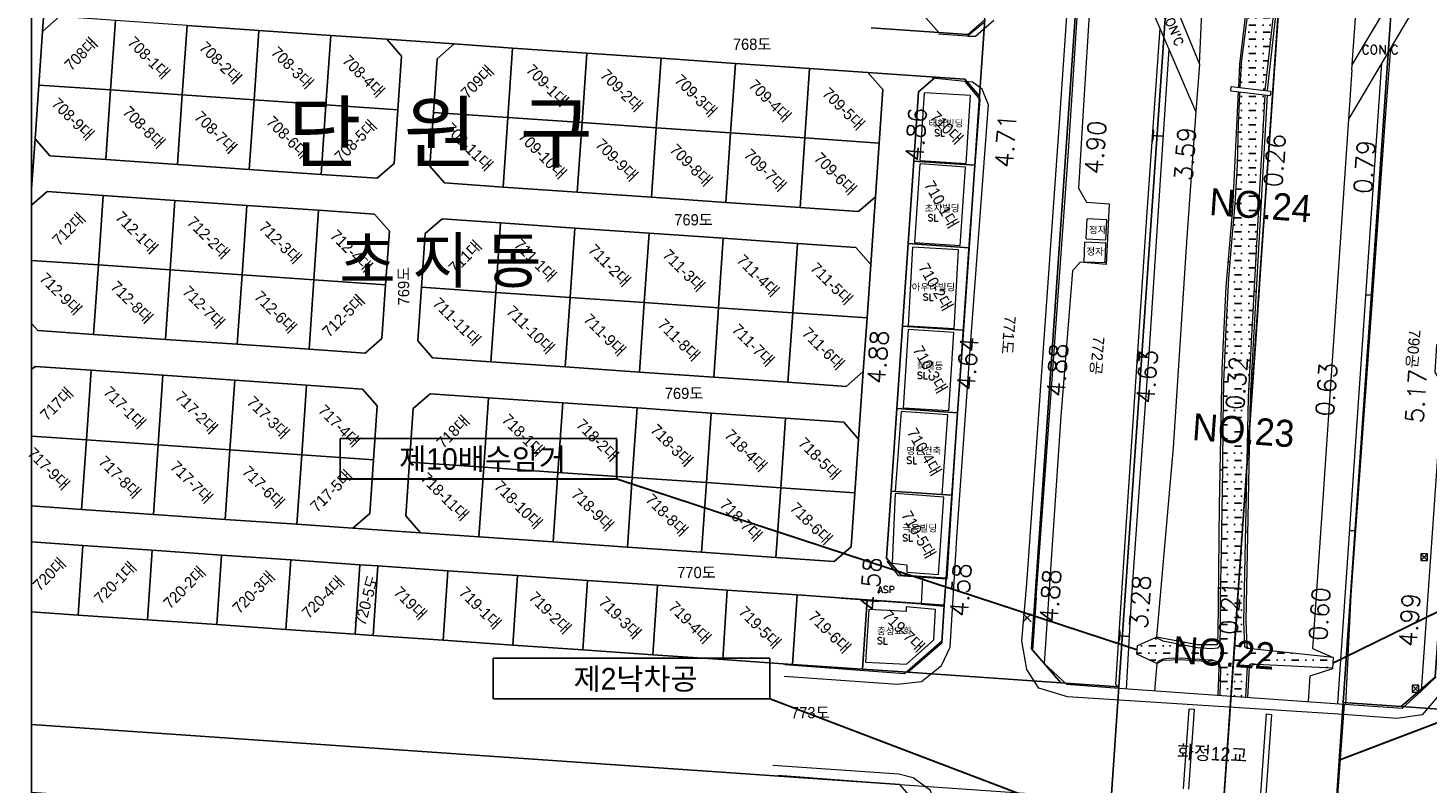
# Model space of a CAD drawing. Header units: metres. Extents: x 183400 to 184400, y 422200 to 427800.
# Tile 47 of 221: x 183799 to 184110, y 423451 to 423619. Entities that reach past the tile are written whole.
import ezdxf
from ezdxf.enums import TextEntityAlignment as Align

# ---------------------------------------------------------------- set-up
doc = ezdxf.new("R2010")
doc.units = ezdxf.units.M
doc.linetypes.add('DASHED2', pattern=[9.525, 6.35, -3.175])
for name, color, linetype in [('BB', 7, 'Continuous'), ('NR', 7, 'Continuous'), ('num', 7, 'Continuous'), ('교량명', 7, 'Continuous'), ('구조물명칭_작업', 5, 'Continuous'), ('도면리-t', 252, 'Continuous'), ('동별경계', 3, 'DASHED2'), ('일람표', 7, 'Continuous'), ('하천', 140, 'Continuous'), ('횡단타점', 11, 'Continuous')]:
    doc.layers.add(name, color=color, linetype=linetype)
for name, color, linetype, lineweight in [('지번', 252, 'Continuous', 5), ('지적', 252, 'Continuous', 5), ('현황도', 7, 'Continuous', 5), ('현황선', 7, 'Continuous', 5)]:
    doc.layers.add(name, color=color, linetype=linetype, lineweight=lineweight)
doc.layers.get('BB').off()
doc.styles.add('GHS', font='ROMANS', dxfattribs={"bigfont": 'GHS'})
doc.styles.add('gwang', font='romans.shx', dxfattribs={"bigfont": ' WHGTXT.SHX'})
doc.styles.get("Standard").update_dxf_attribs({"font": 'romans.shx', "bigfont": 'ghs.shx'})
doc.styles.add('UPM', font='Gulim.ttf')
doc.styles.add('돋움', font='Dotum.ttf')
doc.styles.add('평면도1(프)$0$굴림', font='Gulim.ttf')

# ---------------------------------------------------------------- blocks, each defined once
blk = doc.blocks.new('BB')
at = {"layer": '현황선'}
for points in [[(-0.75, 0.75), (-0.75, -0.75), (0.75, -0.75), (0.75, 0.75), (-0.75, 0.75), (0.75, -0.75)], [(-0.75, -0.75), (0.75, 0.75)]]:
    blk.add_lwpolyline(points, dxfattribs=at)
at = {"layer": '현황선', "style": 'GHS'}
blk.add_text('분 전 함', height=0.228, dxfattribs=at).set_placement((-0.62, -0.13))

msp = doc.modelspace()

# ---------------------------------------------------------------- hatches: boundary and pattern name
at = {"layer": '하천'}
h = msp.add_hatch(dxfattribs=at)
h.set_pattern_fill('MUDST', color=256, scale=0.25, style=0)
h.paths.add_polyline_path([(184088.13, 423731.64), (184088.72, 423732.12), (184088.72, 423732.13), (184089.06, 423737.87), (184088.48, 423738.69), (184088.79, 423744.18), (184082.95, 423744.58), (184082.81, 423738.63), (184082.27, 423738.16), (184081.85, 423732.62), (184082.03, 423730.95), (184080.92, 423723.66), (184080.71, 423723.37), (184078.64, 423723.14), (184069.73, 423724.01), (184067.22, 423724.7), (184066.98, 423725.03), (184063.47, 423724.11), (184063.47, 423722.36), (184066.72, 423720.98), (184066.72, 423721.43), (184067.19, 423721.82), (184069.86, 423722.32), (184079.75, 423721.69), (184080.67, 423720.62), (184080.6, 423718.83), (184080.24, 423708.78), (184079.94, 423706.66), (184078.9, 423696.97), (184077.74, 423686.75), (184076.83, 423678.56), (184075.86, 423669.52), (184074.7, 423659.56), (184073.61, 423649.45), (184072.17, 423636.76), (184070.5, 423622.78), (184069.05, 423611.19), (184068.75, 423605.74), (184074.3, 423605.08), (184077.84, 423637.2), (184083.49, 423687.59), (184087.05, 423719.61), (184087.68, 423720.13), (184090.33, 423720.51), (184092.17, 423720.47), (184097.91, 423720.25), (184098.66, 423720.17), (184100.38, 423719.48), (184101.01, 423718.92), (184101.17, 423718.34), (184103.62, 423718.21), (184106.08, 423719.77), (184106.11, 423721.67), (184103.83, 423723.65), (184101.51, 423723.8), (184101.47, 423723.29), (184100.6, 423722.6), (184097.34, 423721.87), (184090.31, 423722.07), (184088.83, 423722.22), (184087.45, 423722.88), (184087.18, 423724.13)])
h = msp.add_hatch(dxfattribs=at)
h.set_pattern_fill('MUDST', color=256, scale=0.25, style=0)
h.paths.add_polyline_path([(184073.31, 423587.09), (184074.27, 423604.07), (184068.69, 423604.74), (184068.67, 423604.1), (184068.33, 423597.59), (184068.09, 423588.5), (184067.63, 423579.86), (184066.9, 423571.31), (184066.21, 423563.4), (184065.62, 423551.97), (184065.11, 423540.19), (184064.94, 423531.19), (184064.89, 423520.88), (184064.55, 423502.64), (184064.34, 423492.15), (184064.33, 423484.83), (184064.18, 423481.55), (184063.81, 423481.11), (184062.25, 423480.94), (184059.22, 423481.12), (184051.54, 423482.64), (184050.48, 423483.13), (184050.12, 423483.48), (184045.91, 423481.62), (184045.77, 423479.66), (184050.19, 423477.58), (184050.54, 423478.11), (184051.52, 423478.58), (184052.85, 423478.73), (184055.58, 423478.79), (184060.57, 423478.42), (184062.69, 423478.23), (184064.06, 423477.83), (184064.44, 423476.48), (184064.28, 423470.51), (184069.95, 423470.11), (184070.34, 423476.92), (184071.12, 423477.54), (184071.57, 423477.56), (184072.38, 423477.42), (184089.27, 423476.66), (184089.36, 423478.93), (184071.21, 423480.89), (184070.25, 423480.9), (184069.74, 423481.27), (184069.57, 423486.97), (184070.54, 423536.82)])

# ---------------------------------------------------------------- linework, layer by layer
at = {"layer": 'NR'}
for p, q in [((184051.61, 423594.87), (184049.24, 423595.03)), ((184066.51, 423566.85), (184066.01, 423566.89)), ((184071.84, 423560.36), (184072.34, 423560.33)), ((184096.61, 423559.62), (184098.22, 423559.51)), ((184048.41, 423545.69), (184045.88, 423545.86)), ((184064.89, 423520.64), (184064.23, 423520.65)), ((184069.96, 423506.85), (184070.46, 423506.84)), ((184093.01, 423507.2), (184094.4, 423507.1)), ((184064.38, 423494.33), (184063.88, 423494.34)), ((184044.11, 423483.57), (184041.79, 423483.72)), ((184056.09, 423481.74), (184056.2, 423482.31)), ((184058.6, 423478.56), (184058.58, 423478.28)), ((184064.36, 423473.82), (184063.9, 423473.83))]:
    msp.add_line(p, q, dxfattribs=at)
for points in [[(184049.11, 423593.09), (184049.38, 423596.98), (184049.21, 423593.08), (184049.49, 423596.97)], [(184049.24, 423593.53), (184049.45, 423596.52), (184049.35, 423593.52), (184049.56, 423596.51)], [(184049.38, 423593.97), (184049.53, 423596.07), (184049.48, 423593.96), (184049.63, 423596.06)], [(184065.96, 423566.24), (184066.06, 423567.54), (184065.99, 423566.23), (184066.1, 423567.54)], [(184066, 423566.38), (184066.09, 423567.39), (184066.04, 423566.38), (184066.12, 423567.39)], [(184066.05, 423566.53), (184066.11, 423567.24), (184066.09, 423566.53), (184066.14, 423567.23)], [(184072.29, 423560.68), (184072.25, 423559.98), (184072.25, 423560.68), (184072.21, 423559.98)], [(184072.33, 423560.83), (184072.27, 423559.83), (184072.3, 423560.83), (184072.24, 423559.83)], [(184072.37, 423560.98), (184072.3, 423559.68), (184072.34, 423560.98), (184072.27, 423559.68)], [(184098.08, 423560.57), (184097.93, 423558.47), (184097.98, 423560.58), (184097.83, 423558.48)], [(184098.22, 423561.01), (184098, 423558.02), (184098.12, 423561.02), (184097.9, 423558.03)], [(184098.36, 423561.45), (184098.08, 423557.56), (184098.25, 423561.46), (184097.97, 423557.57)], [(184045.75, 423543.91), (184046.01, 423547.81), (184045.85, 423543.91), (184046.12, 423547.8)], [(184045.89, 423544.36), (184046.09, 423547.35), (184045.99, 423544.35), (184046.19, 423547.34)], [(184046.02, 423544.8), (184046.16, 423546.89), (184046.12, 423544.79), (184046.27, 423546.89)], [(184064.21, 423519.79), (184064.24, 423521.51), (184064.26, 423519.79), (184064.29, 423521.51)], [(184064.26, 423519.99), (184064.28, 423521.31), (184064.31, 423519.99), (184064.33, 423521.31)], [(184064.31, 423520.19), (184064.33, 423521.11), (184064.36, 423520.19), (184064.37, 423521.11)], [(184070.4, 423507.19), (184070.38, 423506.49), (184070.36, 423507.2), (184070.35, 423506.5)], [(184070.43, 423507.34), (184070.41, 423506.34), (184070.4, 423507.34), (184070.38, 423506.34)], [(184070.47, 423507.49), (184070.45, 423506.19), (184070.44, 423507.49), (184070.41, 423506.19)], [(184094.28, 423508.08), (184094.14, 423506.14), (184094.18, 423508.09), (184094.04, 423506.14)], [(184094.41, 423508.49), (184094.21, 423505.71), (184094.31, 423508.5), (184094.11, 423505.72)], [(184094.54, 423508.9), (184094.27, 423505.29), (184094.44, 423508.91), (184094.18, 423505.29)], [(184063.87, 423493.68), (184063.88, 423494.99), (184063.91, 423493.68), (184063.92, 423494.99)], [(184063.91, 423493.83), (184063.92, 423494.84), (184063.94, 423493.83), (184063.95, 423494.84)], [(184063.94, 423493.99), (184063.95, 423494.69), (184063.98, 423493.98), (184063.99, 423494.69)], [(184041.66, 423481.77), (184041.91, 423485.67), (184041.77, 423481.77), (184042.02, 423485.66)], [(184041.8, 423482.22), (184041.99, 423485.21), (184041.9, 423482.21), (184042.09, 423485.2)], [(184041.93, 423482.66), (184042.06, 423484.75), (184042.03, 423482.65), (184042.17, 423484.75)], [(184055.46, 423482.45), (184056.94, 423482.17), (184055.45, 423482.41), (184056.93, 423482.13)], [(184055.62, 423482.38), (184056.76, 423482.16), (184055.61, 423482.34), (184056.75, 423482.12)], [(184055.78, 423482.31), (184056.58, 423482.16), (184055.78, 423482.27), (184056.57, 423482.12)], [(184058.95, 423478.26), (184058.21, 423478.3), (184058.95, 423478.28), (184058.21, 423478.32)], [(184058.87, 423478.28), (184058.3, 423478.32), (184058.87, 423478.3), (184058.3, 423478.34)], [(184058.78, 423478.31), (184058.38, 423478.33), (184058.78, 423478.33), (184058.39, 423478.35)], [(184063.88, 423473.23), (184063.92, 423474.44), (184063.91, 423473.23), (184063.96, 423474.44)], [(184063.92, 423473.37), (184063.95, 423474.3), (184063.95, 423473.37), (184063.98, 423474.3)], [(184063.95, 423473.51), (184063.98, 423474.16), (184063.99, 423473.51), (184064.01, 423474.16)]]:
    msp.add_solid(points, dxfattribs=at)
at = {"layer": '구조물명칭_작업', "ltscale": 20, "const_width": 0.4}
for points in [[(184204.96, 423534.31), (184089.31, 423477.67)], [(183930.1, 423518.64), (184045.84, 423480.64)], [(184174.4, 423487.96), (184090.93, 423456.18)], [(183964.13, 423469.75), (184047.6, 423437.97)]]:
    msp.add_lwpolyline(points, dxfattribs=at)
at = {"layer": '구조물명칭_작업', "linetype": 'Continuous'}
for points in [[(183868.63, 423518.64, 0.4, 0.4, 0), (183930.1, 423518.64, 0.4, 0.4, 0), (183930.1, 423527.64, 0, 0, 0)], [(183902.66, 423469.75, 0.4, 0.4, 0), (183964.13, 423469.75, 0.4, 0.4, 0), (183964.13, 423478.75, 0, 0, 0)]]:
    msp.add_lwpolyline(points, format="xyseb", dxfattribs=at)
for points in [[(183930.1, 423527.64), (183868.63, 423527.64), (183868.63, 423518.64)], [(183964.13, 423478.75), (183902.66, 423478.75), (183902.66, 423469.75)]]:
    msp.add_lwpolyline(points, dxfattribs=at)
at = {"layer": '동별경계', "linetype": 'DASHED2'}
for points in [[(183919.36, 422200), (183983.23, 422264.19), (184005.06, 422579.57), (184028.42, 422916.95), (184030.49, 422946.88), (184094.22, 423868.64), (184119.18, 423867.3), (184147.53, 423866.35), (184149.98, 423866.13), (184153.63, 423870.43), (184160.01, 423878.68), (184155.65, 423879.54), (184149.75, 423909.83), (184148.52, 423920.17), (184139.19, 423955.37)], [(184139.19, 423955.37), (184148.52, 423920.17), (184149.75, 423909.83), (184155.65, 423879.54), (184160.01, 423878.68), (184153.63, 423870.43), (184149.98, 423866.13), (184147.53, 423866.35), (184119.18, 423867.3), (184094.22, 423868.64), (184030.49, 422946.88)]]:
    msp.add_lwpolyline(points, dxfattribs=at)
at = {"layer": '일람표'}
msp.add_lwpolyline([(183800, 423400), (184400, 423400), (184400, 423800), (183800, 423800)], close=True, dxfattribs=at)
at = {"layer": '지적', "linetype": 'Continuous'}
for points in [[(184069.25, 423869.98), (184062.76, 423776.11), (184060.7, 423746.19), (184041.75, 423472.37), (184040.02, 423447.43), (184005.55, 422948.61), (184030.49, 422946.88), (184050.45, 423235.64), (184049.84, 423233.67), (184050.05, 423236.68), (184050.52, 423236.52), (184094.22, 423868.64), (184069.25, 423869.98)], [(184094.22, 423868.64), (184030.49, 422946.88), (184055.43, 422945.15), (184089.9, 423443.97), (184091.63, 423468.92), (184110.57, 423742.74), (184112.64, 423772.67), (184119.18, 423867.3), (184094.22, 423868.64)], [(183800, 423583.19), (183800.77, 423594.32), (183801.6, 423606.26), (183802.42, 423618.2), (183803.6, 423635.23), (183804.42, 423647.16), (183805.25, 423659.1), (183806.29, 423674.13), (183807.12, 423686.07), (183807.94, 423698), (183808.98, 423713.04), (183809.81, 423724.98), (183810.63, 423736.91), (183811.67, 423751.99), (183812.07, 423757.72), (183818.1, 423762.98), (183800, 423764.23)], [(184047.81, 423747.07), (184040.26, 423740.5), (184022.3, 423480.82), (184028.86, 423473.27), (184041.75, 423472.37), (184060.7, 423746.19), (184047.81, 423747.07)], [(184110.57, 423742.74), (184091.63, 423468.92), (184104.51, 423468.02), (184112.06, 423474.59), (184130.03, 423734.31), (184123.46, 423741.86), (184110.57, 423742.74)], [(184011.94, 423620.81), (184010.77, 423603.79), (184009.71, 423588.42), (184008.44, 423570.07), (184007.17, 423551.72), (184005.9, 423533.37), (184004.63, 423515.01), (184003.35, 423496.57), (184002.94, 423490.59), (184002.36, 423482.19), (183994.81, 423475.63), (184028.86, 423473.27), (184022.3, 423480.82), (184040.26, 423740.5)], [(184123.46, 423741.86), (184130.03, 423734.31), (184112.06, 423474.59), (184104.51, 423468.02), (184138.56, 423465.66), (184132, 423473.2), (184132.69, 423483.1), (184133.76, 423498.64), (184134.84, 423514.19), (184135.91, 423529.73), (184136.99, 423545.27), (184137.86, 423557.88), (184139.04, 423574.91), (184140.02, 423589.07), (184141.19, 423605.96), (184142.35, 423622.85), (184143.52, 423639.74), (184144.69, 423656.63), (184145.48, 423668.06), (184147.63, 423699.12), (184149.97, 423732.93), (184157.52, 423739.5), (184123.46, 423741.86)], [(183999.47, 423637.13), (183998.41, 423621.75), (184001.69, 423617.98), (184008.17, 423617.53), (184011.94, 423620.81), (184013.01, 423636.2), (183999.47, 423637.13)], [(183803.6, 423635.23), (183802.42, 423618.2), (183806.19, 423621.48)], [(183806.19, 423621.48), (183802.42, 423618.2), (183801.6, 423606.26), (183817.56, 423605.16), (183818.63, 423620.62), (183806.19, 423621.48)], [(183986.66, 423619.02), (184001.69, 423617.98), (183998.41, 423621.75)], [(183818.63, 423620.62), (183817.56, 423605.16), (183833.52, 423604.05), (183834.59, 423619.51), (183818.63, 423620.62)], [(183834.59, 423619.51), (183833.52, 423604.05), (183849.49, 423602.95), (183850.55, 423618.41), (183834.59, 423619.51)], [(183834.59, 423619.51), (183850.55, 423618.41), (183866.51, 423617.3), (183878.96, 423616.44), (183893.99, 423615.4), (183906.96, 423614.5), (183923.47, 423613.36), (183939.97, 423612.22), (183956.48, 423611.08), (183972.99, 423609.94), (183985.97, 423609.04), (184001, 423608), (184007.48, 423607.56), (184010.77, 423603.79), (184011.94, 423620.81), (184008.17, 423617.53), (184001.69, 423617.98), (183986.66, 423619.02)], [(183850.55, 423618.41), (183849.49, 423602.95), (183865.45, 423601.84), (183866.51, 423617.3), (183850.55, 423618.41)], [(183800, 423542.97), (183800.81, 423543.67), (183813.25, 423542.81), (183829.22, 423541.71), (183845.19, 423540.61), (183861.15, 423539.51), (183873.59, 423538.65), (183876.87, 423534.88), (183876.05, 423522.93), (183875.22, 423510.98), (183871.45, 423507.7), (183886.48, 423506.66), (183883.2, 423510.43), (183884.03, 423522.38), (183884.85, 423534.33), (183888.62, 423537.61), (183901.6, 423536.71), (183918.11, 423535.57), (183934.62, 423534.43), (183951.12, 423533.3), (183967.63, 423532.16), (183980.6, 423531.26), (183983.88, 423527.49), (183984.92, 423542.52), (183981.15, 423539.24), (183968.17, 423540.14), (183951.67, 423541.28), (183935.16, 423542.42), (183918.66, 423543.55), (183902.15, 423544.69), (183889.17, 423545.59), (183885.89, 423549.36), (183886.71, 423561.29), (183887.53, 423573.22), (183891.3, 423576.5), (183904.28, 423575.6), (183920.79, 423574.46), (183937.3, 423573.32), (183953.8, 423572.19), (183970.31, 423571.05), (183983.29, 423570.15), (183986.57, 423566.38), (183987.61, 423581.41), (183983.84, 423578.13), (183970.86, 423579.03), (183954.35, 423580.17), (183937.84, 423581.31), (183921.33, 423582.44), (183904.83, 423583.58), (183891.85, 423584.48), (183888.57, 423588.25), (183889.4, 423600.18), (183890.22, 423612.12), (183893.99, 423615.4), (183878.96, 423616.44)], [(183878.96, 423616.44), (183882.24, 423612.67), (183881.42, 423600.74), (183880.59, 423588.8), (183876.82, 423585.52), (183864.38, 423586.38), (183848.42, 423587.48), (183832.45, 423588.59), (183816.49, 423589.69), (183804.06, 423590.55), (183800.77, 423594.32), (183800, 423583.19)], [(183866.51, 423617.3), (183865.45, 423601.84), (183881.42, 423600.74), (183882.24, 423612.67), (183878.96, 423616.44), (183866.51, 423617.3)], [(183893.99, 423615.4), (183890.22, 423612.12), (183889.4, 423600.18), (183905.9, 423599.04), (183906.96, 423614.5), (183893.99, 423615.4)], [(183906.96, 423614.5), (183905.9, 423599.04), (183922.4, 423597.9), (183923.47, 423613.36), (183906.96, 423614.5)], [(183923.47, 423613.36), (183922.4, 423597.9), (183938.91, 423596.77), (183939.97, 423612.22), (183923.47, 423613.36)], [(183939.97, 423612.22), (183938.91, 423596.77), (183955.42, 423595.63), (183956.48, 423611.08), (183939.97, 423612.22)], [(183800, 423504.62), (183811.43, 423503.83), (183826.83, 423502.77), (183842.23, 423501.7), (183857.63, 423500.64), (183873, 423499.57), (183876.99, 423499.3), (183892.53, 423498.22), (183908.07, 423497.15), (183923.6, 423496.08), (183939.15, 423495), (183954.69, 423493.93), (183970.23, 423492.85), (183985.77, 423491.78), (184002.94, 423490.59), (184003.35, 423496.57), (183993.35, 423497.26), (183990.07, 423501.03), (183991.1, 423515.95), (183992.37, 423534.3), (183993.64, 423552.66), (183994.9, 423571.01), (183996.17, 423589.35), (183997.23, 423604.72), (184001, 423608), (183985.97, 423609.04)], [(183985.97, 423609.04), (183989.25, 423605.27), (183988.43, 423593.34), (183987.61, 423581.41), (183986.57, 423566.38), (183985.75, 423554.45), (183984.92, 423542.52), (183983.88, 423527.49), (183983.06, 423515.54), (183982.23, 423503.58), (183978.46, 423500.3), (183965.49, 423501.2), (183948.98, 423502.34), (183932.48, 423503.48), (183915.97, 423504.62), (183899.46, 423505.76), (183886.48, 423506.66), (183871.45, 423507.7), (183859.01, 423508.56), (183843.05, 423509.66), (183827.08, 423510.77), (183811.12, 423511.87), (183800, 423512.64)], [(183956.48, 423611.08), (183955.42, 423595.63), (183971.93, 423594.49), (183972.99, 423609.94), (183956.48, 423611.08)], [(183972.99, 423609.94), (183971.93, 423594.49), (183988.43, 423593.34), (183989.25, 423605.27), (183985.97, 423609.04), (183972.99, 423609.94)], [(183801.6, 423606.26), (183800.77, 423594.32), (183804.06, 423590.55), (183816.49, 423589.69), (183817.56, 423605.16), (183801.6, 423606.26)], [(184001, 423608), (183997.23, 423604.72), (183996.17, 423589.35), (184009.71, 423588.42), (184010.77, 423603.79), (184007.48, 423607.56), (184001, 423608)], [(183817.56, 423605.16), (183816.49, 423589.69), (183832.45, 423588.59), (183833.52, 423604.05), (183817.56, 423605.16)], [(183833.52, 423604.05), (183832.45, 423588.59), (183848.42, 423587.48), (183849.49, 423602.95), (183833.52, 423604.05)], [(183849.49, 423602.95), (183848.42, 423587.48), (183864.38, 423586.38), (183865.45, 423601.84), (183849.49, 423602.95)], [(183865.45, 423601.84), (183864.38, 423586.38), (183876.82, 423585.52), (183880.59, 423588.8), (183881.42, 423600.74), (183865.45, 423601.84)], [(183889.4, 423600.18), (183888.57, 423588.25), (183891.85, 423584.48), (183904.83, 423583.58), (183905.9, 423599.04), (183889.4, 423600.18)], [(183905.9, 423599.04), (183904.83, 423583.58), (183921.33, 423582.44), (183922.4, 423597.9), (183905.9, 423599.04)], [(183922.4, 423597.9), (183921.33, 423582.44), (183937.84, 423581.31), (183938.91, 423596.77), (183922.4, 423597.9)], [(183938.91, 423596.77), (183937.84, 423581.31), (183954.35, 423580.17), (183955.42, 423595.63), (183938.91, 423596.77)], [(183955.42, 423595.63), (183954.35, 423580.17), (183970.86, 423579.03), (183971.93, 423594.49), (183955.42, 423595.63)], [(183971.93, 423594.49), (183970.86, 423579.03), (183983.84, 423578.13), (183987.61, 423581.41), (183988.43, 423593.34), (183971.93, 423594.49)], [(183996.17, 423589.35), (183994.9, 423571.01), (184008.44, 423570.07), (184009.71, 423588.42), (183996.17, 423589.35)], [(183800, 423579.52), (183803.5, 423582.57), (183815.93, 423581.71), (183831.89, 423580.61), (183847.86, 423579.5), (183863.83, 423578.4), (183876.27, 423577.54), (183879.55, 423573.77), (183878.73, 423561.85), (183877.91, 423549.91), (183874.14, 423546.63), (183861.7, 423547.49), (183845.73, 423548.59), (183829.76, 423549.69), (183813.8, 423550.79), (183801.37, 423551.65), (183800, 423553.22)], [(183800, 423567.27), (183814.87, 423566.25), (183815.93, 423581.71), (183803.5, 423582.57)], [(183803.5, 423582.57), (183800, 423579.52)], [(183815.93, 423581.71), (183814.87, 423566.25), (183830.83, 423565.15), (183831.89, 423580.61), (183815.93, 423581.71)], [(183831.89, 423580.61), (183830.83, 423565.15), (183846.8, 423564.05), (183847.86, 423579.5), (183831.89, 423580.61)], [(183847.86, 423579.5), (183846.8, 423564.05), (183862.77, 423562.95), (183863.83, 423578.4), (183847.86, 423579.5)], [(183863.83, 423578.4), (183862.77, 423562.95), (183878.73, 423561.85), (183879.55, 423573.77), (183876.27, 423577.54), (183863.83, 423578.4)], [(183891.3, 423576.5), (183887.53, 423573.22), (183886.71, 423561.29), (183903.22, 423560.15), (183904.28, 423575.6), (183891.3, 423576.5)], [(183904.28, 423575.6), (183903.22, 423560.15), (183919.73, 423559.01), (183920.79, 423574.46), (183904.28, 423575.6)], [(183920.79, 423574.46), (183919.73, 423559.01), (183936.23, 423557.87), (183937.3, 423573.32), (183920.79, 423574.46)], [(183937.3, 423573.32), (183936.23, 423557.87), (183952.74, 423556.74), (183953.8, 423572.19), (183937.3, 423573.32)], [(183953.8, 423572.19), (183952.74, 423556.74), (183969.24, 423555.6), (183970.31, 423571.05), (183953.8, 423572.19)], [(183970.31, 423571.05), (183969.24, 423555.6), (183985.75, 423554.45), (183986.57, 423566.38), (183983.29, 423570.15), (183970.31, 423571.05)], [(183994.9, 423571.01), (183993.64, 423552.66), (184007.17, 423551.72), (184008.44, 423570.07), (183994.9, 423571.01)], [(183800, 423553.22), (183801.37, 423551.65), (183813.8, 423550.79), (183814.87, 423566.25), (183800, 423567.27)], [(183814.87, 423566.25), (183813.8, 423550.79), (183829.76, 423549.69), (183830.83, 423565.15), (183814.87, 423566.25)], [(183830.83, 423565.15), (183829.76, 423549.69), (183845.73, 423548.59), (183846.8, 423564.05), (183830.83, 423565.15)], [(183846.8, 423564.05), (183845.73, 423548.59), (183861.7, 423547.49), (183862.77, 423562.95), (183846.8, 423564.05)], [(183862.77, 423562.95), (183861.7, 423547.49), (183874.14, 423546.63), (183877.91, 423549.91), (183878.73, 423561.85), (183862.77, 423562.95)], [(183886.71, 423561.29), (183885.89, 423549.36), (183889.17, 423545.59), (183902.15, 423544.69), (183903.22, 423560.15), (183886.71, 423561.29)], [(183903.22, 423560.15), (183902.15, 423544.69), (183918.66, 423543.55), (183919.73, 423559.01), (183903.22, 423560.15)], [(183919.73, 423559.01), (183918.66, 423543.55), (183935.16, 423542.42), (183936.23, 423557.87), (183919.73, 423559.01)], [(183936.23, 423557.87), (183935.16, 423542.42), (183951.67, 423541.28), (183952.74, 423556.74), (183936.23, 423557.87)], [(183952.74, 423556.74), (183951.67, 423541.28), (183968.17, 423540.14), (183969.24, 423555.6), (183952.74, 423556.74)], [(183969.24, 423555.6), (183968.17, 423540.14), (183981.15, 423539.24), (183984.92, 423542.52), (183985.75, 423554.45), (183969.24, 423555.6)], [(183993.64, 423552.66), (183992.37, 423534.3), (184005.9, 423533.37), (184007.17, 423551.72), (183993.64, 423552.66)], [(183800, 423528.18), (183812.19, 423527.34), (183813.25, 423542.81), (183800.81, 423543.67)], [(183800.81, 423543.67), (183800, 423542.97)], [(183813.25, 423542.81), (183812.19, 423527.34), (183828.15, 423526.24), (183829.22, 423541.71), (183813.25, 423542.81)], [(183829.22, 423541.71), (183828.15, 423526.24), (183844.12, 423525.14), (183845.19, 423540.61), (183829.22, 423541.71)], [(183845.19, 423540.61), (183844.12, 423525.14), (183860.08, 423524.04), (183861.15, 423539.51), (183845.19, 423540.61)], [(183861.15, 423539.51), (183860.08, 423524.04), (183876.05, 423522.93), (183876.87, 423534.88), (183873.59, 423538.65), (183861.15, 423539.51)], [(183888.62, 423537.61), (183884.85, 423534.33), (183884.03, 423522.38), (183900.53, 423521.24), (183901.6, 423536.71), (183888.62, 423537.61)], [(183901.6, 423536.71), (183900.53, 423521.24), (183917.04, 423520.1), (183918.11, 423535.57), (183901.6, 423536.71)], [(183918.11, 423535.57), (183917.04, 423520.1), (183933.55, 423518.96), (183934.62, 423534.43), (183918.11, 423535.57)], [(183934.62, 423534.43), (183933.55, 423518.96), (183950.05, 423517.82), (183951.12, 423533.3), (183934.62, 423534.43)], [(183992.37, 423534.3), (183991.1, 423515.95), (184004.63, 423515.01), (184005.9, 423533.37), (183992.37, 423534.3)], [(183951.12, 423533.3), (183950.05, 423517.82), (183966.56, 423516.68), (183967.63, 423532.16), (183951.12, 423533.3)], [(183967.63, 423532.16), (183966.56, 423516.68), (183983.06, 423515.54), (183983.88, 423527.49), (183980.6, 423531.26), (183967.63, 423532.16)], [(183800, 423512.64), (183811.12, 423511.87), (183812.19, 423527.34), (183800, 423528.18)], [(183812.19, 423527.34), (183811.12, 423511.87), (183827.08, 423510.77), (183828.15, 423526.24), (183812.19, 423527.34)], [(183828.15, 423526.24), (183827.08, 423510.77), (183843.05, 423509.66), (183844.12, 423525.14), (183828.15, 423526.24)], [(183844.12, 423525.14), (183843.05, 423509.66), (183859.01, 423508.56), (183860.08, 423524.04), (183844.12, 423525.14)], [(183860.08, 423524.04), (183859.01, 423508.56), (183871.45, 423507.7), (183875.22, 423510.98), (183876.05, 423522.93), (183860.08, 423524.04)], [(183884.03, 423522.38), (183883.2, 423510.43), (183886.48, 423506.66), (183899.46, 423505.76), (183900.53, 423521.24), (183884.03, 423522.38)], [(183900.53, 423521.24), (183899.46, 423505.76), (183915.97, 423504.62), (183917.04, 423520.1), (183900.53, 423521.24)], [(183917.04, 423520.1), (183915.97, 423504.62), (183932.48, 423503.48), (183933.55, 423518.96), (183917.04, 423520.1)], [(183933.55, 423518.96), (183932.48, 423503.48), (183948.98, 423502.34), (183950.05, 423517.82), (183933.55, 423518.96)], [(183950.05, 423517.82), (183948.98, 423502.34), (183965.49, 423501.2), (183966.56, 423516.68), (183950.05, 423517.82)], [(183966.56, 423516.68), (183965.49, 423501.2), (183978.46, 423500.3), (183982.23, 423503.58), (183983.06, 423515.54), (183966.56, 423516.68)], [(183991.1, 423515.95), (183990.07, 423501.03), (183993.35, 423497.26), (184003.35, 423496.57), (184004.63, 423515.01), (183991.1, 423515.95)], [(183800, 423489.08), (183810.36, 423488.37), (183811.43, 423503.83), (183800, 423504.62)], [(183811.43, 423503.83), (183810.36, 423488.37), (183825.76, 423487.3), (183826.83, 423502.77), (183811.43, 423503.83)], [(183826.83, 423502.77), (183825.76, 423487.3), (183841.16, 423486.24), (183842.23, 423501.7), (183826.83, 423502.77)], [(183842.23, 423501.7), (183841.16, 423486.24), (183856.56, 423485.18), (183857.63, 423500.64), (183842.23, 423501.7)], [(183857.63, 423500.64), (183856.56, 423485.18), (183871.97, 423484.11), (183873, 423499.57), (183857.63, 423500.64)], [(183873, 423499.57), (183871.97, 423484.11), (183875.96, 423483.84), (183876.99, 423499.3), (183873, 423499.57)], [(183876.99, 423499.3), (183875.96, 423483.84), (183891.5, 423482.76), (183892.53, 423498.22), (183876.99, 423499.3)], [(183892.53, 423498.22), (183891.5, 423482.76), (183907.04, 423481.69), (183908.07, 423497.15), (183892.53, 423498.22)], [(183908.07, 423497.15), (183907.04, 423481.69), (183922.57, 423480.62), (183923.6, 423496.08), (183908.07, 423497.15)], [(183923.6, 423496.08), (183922.57, 423480.62), (183938.12, 423479.54), (183939.15, 423495), (183923.6, 423496.08)], [(183939.15, 423495), (183938.12, 423479.54), (183953.66, 423478.47), (183954.69, 423493.93), (183939.15, 423495)], [(183954.69, 423493.93), (183953.66, 423478.47), (183969.2, 423477.4), (183970.23, 423492.85), (183954.69, 423493.93)], [(183970.23, 423492.85), (183969.2, 423477.4), (183984.74, 423476.33), (183985.77, 423491.78), (183970.23, 423492.85)], [(183985.77, 423491.78), (183984.74, 423476.33), (183994.81, 423475.63), (184002.36, 423482.19), (184002.94, 423490.59), (183985.77, 423491.78)], [(183800, 423464.03), (183993.06, 423450.69), (184027.13, 423448.33), (184040.02, 423447.43), (184041.75, 423472.37), (184028.86, 423473.27), (183994.81, 423475.63), (183984.74, 423476.33), (183969.2, 423477.4), (183953.66, 423478.47), (183938.12, 423479.54), (183922.57, 423480.62), (183907.04, 423481.69), (183891.5, 423482.76), (183875.96, 423483.84), (183871.97, 423484.11), (183856.56, 423485.18), (183841.16, 423486.24), (183825.76, 423487.3), (183810.36, 423488.37), (183800, 423489.08)], [(184366.8, 423449.83), (184362.11, 423451.11), (184352.04, 423453.86), (184343.6, 423454.45), (184324.06, 423455.8), (184322.11, 423455.94), (184305.79, 423454.64), (184301.96, 423454.33), (184290.04, 423455.16), (184277.19, 423456.05), (184260.16, 423457.23), (184247.35, 423458.12), (184231.67, 423459.2), (184215.98, 423460.29), (184200.3, 423461.38), (184184.61, 423462.47), (184168.91, 423463.55), (184152.96, 423464.66), (184146.97, 423465.08), (184138.56, 423465.66), (184104.51, 423468.02), (184091.63, 423468.92), (184089.9, 423443.97)], [(183800, 423449), (183844.61, 423445.92), (183999.08, 423435.24), (183999.63, 423443.15), (183993.06, 423450.69), (183800, 423464.03)]]:
    msp.add_lwpolyline(points, dxfattribs=at)
at = {"layer": '현황도'}
for p, q in [((184011.87, 423620.26), (184008.09, 423617.14)), ((184009.87, 423617.14), (184013.98, 423620.71)), ((184008.09, 423617.14), (184009.87, 423617.14)), ((184093.56, 423609.61), (184092.8, 423598.68)), ((184066.63, 423604.98), (184066.75, 423605.97)), ((184066.75, 423605.97), (184075.51, 423604.93)), ((183997.54, 423589.45), (183998.5, 423604.55)), ((184008.76, 423603.9), (183998.5, 423604.55)), ((184007.8, 423588.79), (184008.76, 423603.9)), ((184066.63, 423604.98), (184075.39, 423603.94)), ((184075.51, 423604.93), (184075.39, 423603.94)), ((183996.37, 423571.18), (183997.59, 423588.72)), ((183997.54, 423589.45), (184007.8, 423588.79)), ((184007.66, 423588.02), (183997.59, 423588.72)), ((184006.44, 423570.48), (184007.66, 423588.02)), ((184034.48, 423572.05), (184034.7, 423576.5)), ((184039.07, 423576.27), (184034.7, 423576.5)), ((184038.85, 423571.83), (184039.07, 423576.27)), ((184034.48, 423572.05), (184038.85, 423571.83)), ((183994.94, 423552.61), (183995.91, 423570.2)), ((184006.13, 423569.64), (183995.91, 423570.2)), ((184006.44, 423570.48), (183996.37, 423571.18)), ((184005.16, 423552.05), (184006.13, 423569.64)), ((184034.05, 423566.95), (184034.2, 423571.28)), ((184038.85, 423571.12), (184034.2, 423571.28)), ((184038.7, 423566.79), (184038.85, 423571.12)), ((184034.05, 423566.95), (184038.7, 423566.79)), ((183993.85, 423534.42), (183994.95, 423551.85)), ((184005.16, 423552.05), (183994.94, 423552.61)), ((184005.05, 423551.21), (183994.95, 423551.85)), ((184003.95, 423533.78), (184005.05, 423551.21)), ((184003.95, 423533.78), (183993.85, 423534.42)), ((184003.72, 423532.87), (183993.4, 423533.62)), ((184002.44, 423515.13), (183992.12, 423515.87)), ((184022.25, 423486.84), (184020.45, 423488.64)), ((184020.45, 423486.84), (184022.25, 423488.64)), ((184040.03, 423447.6), (184041.73, 423472.1)), ((184041.73, 423472.1), (184091.83, 423468.58)), ((184109.05, 423471.5), (184112.27, 423474.6)), ((184056.11, 423449.74), (184057.35, 423467.43)), ((184057.31, 423449.63), (184058.54, 423467.35)), ((184058.54, 423467.35), (184057.35, 423467.43)), ((184074.53, 423466.37), (184073.23, 423448.57)), ((184075.72, 423466.27), (184074.42, 423448.47)), ((184074.53, 423466.37), (184075.72, 423466.27)), ((184091.83, 423468.58), (184090.02, 423443.78))]:
    msp.add_line(p, q, dxfattribs=at)
for points in [[(184091.66, 423466.25), (184030.34, 423470.21), (184023.96, 423472.13), (184021.32, 423476.28), (184020.21, 423482.66), (184021.3, 423495.39), (184028.61, 423598.88), (184033.18, 423664.85), (184037.35, 423722.88), (184038.74, 423743.77), (184040.92, 423747.94), (184044.89, 423750.32), (184048.47, 423750.52), (184111.05, 423746.02)], [(184091.83, 423468.58), (184104.79, 423467.63), (184109.05, 423471.5), (184113.81, 423539.6), (184112.04, 423542.37), (184112.45, 423548.44), (184114.34, 423550.32), (184119.69, 423624.74), (184108.27, 423624.85), (184105.19, 423630.18), (184119.62, 423629.65), (184120, 423633.81), (184117.74, 423636.58), (184112.78, 423636.89), (184113.53, 423649.73), (184118.57, 423649.58), (184121.12, 423651.61), (184127.18, 423737.72), (184123.2, 423741.83), (184110.83, 423742.67)], [(184059.65, 423610.94), (184060.35, 423625.8), (184062.28, 423652.42), (184064.97, 423685.1), (184067.38, 423720.44), (184066.72, 423720.98)], [(184068.75, 423605.74), (184069.05, 423611.19), (184070.5, 423622.78), (184072.17, 423636.76), (184073.61, 423649.45), (184074.7, 423659.56), (184075.86, 423669.52), (184076.83, 423678.56), (184077.74, 423686.75), (184078.9, 423696.97), (184079.94, 423706.66), (184080.24, 423708.78), (184080.6, 423718.83), (184080.67, 423720.62), (184079.75, 423721.69), (184069.86, 423722.32), (184067.19, 423721.82), (184066.72, 423721.43), (184066.72, 423720.98)], [(184066.72, 423720.98), (184067.31, 423721.59), (184069.83, 423722.04), (184079.6, 423721.45), (184080.35, 423720.47), (184079.89, 423709.06), (184077.95, 423691.54), (184074.22, 423658.31), (184068.59, 423610.93), (184068.34, 423605.79)], [(184074.3, 423605.07), (184077.84, 423637.2), (184083.49, 423687.59), (184087.05, 423719.61), (184087.68, 423720.13)], [(184074.79, 423605.02), (184078.34, 423637.15), (184083.98, 423687.53), (184087.53, 423719.36), (184087.9, 423719.67), (184090.27, 423720.17), (184098.51, 423719.96)], [(184093.64, 423610.78), (184100.85, 423713.37), (184101.17, 423718.34)], [(184058.84, 423600.35), (184046.51, 423629.2), (184050.34, 423633.67), (184059.65, 423610.94), (184058.84, 423600.35), (184056.89, 423572.4), (184053.85, 423525.65), (184050.12, 423483.48)], [(184023.39, 423492.24), (184026.82, 423539.81), (184030.57, 423591.46), (184033.09, 423630.55)], [(184046.51, 423629.2), (184035.66, 423630.31), (184033.88, 423601.75), (184032.78, 423583.34), (184034.54, 423580.22), (184039.61, 423579.83), (184038.92, 423566.37), (184033.17, 423566.86), (184031.41, 423564.91), (184028.88, 423532.59), (184026.83, 423502.91), (184025.16, 423477.59), (184030.14, 423473.01), (184041.73, 423472.1)], [(184093.64, 423610.78), (184105.19, 423630.18)], [(184108.27, 423624.85), (184092.8, 423598.68), (184086.88, 423510.95), (184084.82, 423480.91)], [(184124.22, 423624.57), (184124.19, 423624.15), (184116.81, 423513.46), (184114.46, 423475.03), (184113.83, 423471.69), (184109.15, 423466.19), (184103.52, 423465.36), (184091.66, 423466.25)], [(184041.73, 423472.1), (184041.11, 423473.02), (184043.19, 423505.8), (184047.89, 423575.86), (184050.92, 423618.88)], [(184007.94, 423617.15), (184001.64, 423617.58)], [(184043.43, 423471.98), (184044.59, 423491.63), (184046.37, 423516.83), (184048.46, 423546.49), (184051.42, 423591.94), (184052.91, 423614.23)], [(184100.95, 423598.01), (184102.18, 423614.54)], [(184100.14, 423611.1), (184090.37, 423468.68)], [(184093.56, 423609.61), (184093.64, 423610.78)], [(183967.32, 423474.76), (183992.52, 423472.98), (183997.84, 423473.57), (184002.34, 423477.12), (184004.23, 423481.26), (184005.79, 423506.71), (184008.8, 423549.46), (184012.79, 423601.86), (184011.35, 423605.31), (184009.22, 423606.9), (184007.5, 423607.04), (184010.81, 423603.06), (184008.43, 423571.85), (184006.3, 423540.56), (184004.44, 423512.12), (184003.51, 423496.34), (183998.07, 423496.74), (183997.8, 423490.77), (184002.85, 423490.33), (184002.42, 423482.59), (183994.08, 423475.27), (183967.49, 423477.3)], [(184007.5, 423607.04), (184000.34, 423607.76)], [(184068.26, 423604.79), (184066.99, 423578.74), (184065.55, 423561.34), (184064.63, 423543.07), (184064.08, 423512.72), (184063.76, 423483.97), (184063.6, 423481.72), (184059.26, 423481.72), (184050.12, 423483.48)], [(184050.12, 423483.48), (184050.48, 423483.13), (184051.54, 423482.64), (184059.22, 423481.12), (184062.25, 423480.94), (184063.81, 423481.11), (184064.18, 423481.55), (184064.33, 423484.83), (184064.34, 423492.15), (184064.55, 423502.64), (184064.89, 423520.88), (184064.94, 423531.19), (184065.11, 423540.19), (184065.62, 423551.97), (184066.21, 423563.4), (184066.9, 423571.31), (184067.63, 423579.86), (184068.09, 423588.5), (184068.33, 423597.59), (184068.67, 423604.1), (184068.69, 423604.74)], [(184071.21, 423480.89), (184070.25, 423480.9), (184069.74, 423481.27), (184069.57, 423486.97), (184070.54, 423536.82), (184073.31, 423587.09), (184074.27, 423604.04)], [(184089.36, 423478.93), (184070.53, 423480.96), (184070.24, 423481.42), (184070.07, 423486.98), (184071.04, 423536.8), (184073.81, 423587.06), (184074.77, 423604.01)], [(184092.22, 423468.55), (184093.37, 423492.84), (184098.37, 423561.62), (184100.95, 423598.01)], [(183992.12, 423515.87), (183993.4, 423533.62)], [(184002.44, 423515.13), (184003.72, 423532.87)], [(184001.68, 423497.42), (184002.85, 423514.58), (183991.99, 423515.41), (183991.32, 423499.89), (183994.63, 423499.51), (183994.63, 423497.93), (184001.68, 423497.42)], [(183998.07, 423496.74), (183992.85, 423497.13), (183990.24, 423500.39)], [(183997.8, 423490.77), (183979.98, 423492.06)], [(184023.39, 423492.24), (184022.52, 423480.48)], [(183985.39, 423477.9), (183994.5, 423477.46), (184000.63, 423482.88), (184000.99, 423489.63), (183994.43, 423490.18), (183994.43, 423489.14), (183986.16, 423489.63), (183985.39, 423477.9)], [(184050.19, 423477.58), (184045.77, 423479.66), (184045.91, 423481.62), (184050.12, 423483.48)], [(184025.16, 423477.59), (184022.52, 423480.48)], [(184064.28, 423470.51), (184064.44, 423476.48), (184064.06, 423477.83), (184062.69, 423478.23), (184060.57, 423478.42), (184055.58, 423478.79), (184052.85, 423478.73), (184051.52, 423478.58), (184050.54, 423478.11), (184050.19, 423477.58)], [(184050.19, 423477.58), (184051.59, 423478.34), (184055.37, 423478.48), (184061.06, 423478.13), (184063.73, 423477.73), (184064, 423476.53), (184063.78, 423470.55)], [(184084.82, 423480.91), (184089.36, 423478.93), (184089.26, 423476.41), (184084.21, 423474.77)], [(184050.19, 423477.58), (184049.65, 423471.54)], [(184069.95, 423470.11), (184070.34, 423476.92), (184071.12, 423477.54), (184071.57, 423477.56), (184072.38, 423477.42)], [(184070.45, 423470.08), (184070.82, 423476.69), (184071.48, 423477.32), (184072.38, 423477.42), (184089.27, 423476.66)], [(184084.21, 423474.77), (184083.83, 423469.14)], [(183976.11, 423342.42), (183989.02, 423341.83), (183991.91, 423342.22), (183994.2, 423344.25), (183994.6, 423346.09), (183995.51, 423359.19), (183998.33, 423397.56), (184001.29, 423438.71), (184001.54, 423443.85), (183999.87, 423449.37), (183996.02, 423452.19), (183992.81, 423452.96), (183964.8, 423454.89)], [(183988.53, 423450.99), (183965.89, 423452.67)]]:
    msp.add_lwpolyline(points, dxfattribs=at)

# ---------------------------------------------------------------- block references
at = {"layer": 'BB'}
for p in [(184109.64, 423501.25), (184107.7, 423471.99)]:
    msp.add_blockref('BB', p, dxfattribs=at)

# ---------------------------------------------------------------- texts
at = {"layer": 'num', "style": '돋움'}
for s, rotation, p in [('NO.24', 355.8678, (184061.71, 423577.36)), ('NO.23', 355.8678, (184057.91, 423527.29)), ('NO.22', 356.1779, (184053.55, 423477.72))]:
    msp.add_text(s, height=6, rotation=rotation, dxfattribs=at).set_placement(p)
at = {"layer": '교량명', "style": '돋움'}
msp.add_text('화정12교', height=3, rotation=356.6493, dxfattribs=at).set_placement((184054.58, 423456.53))
at = {"layer": '구조물명칭_작업', "linetype": 'Continuous', "style": '평면도1(프)$0$굴림'}
for s, p in [('제10배수암거', (183900.29, 423520.68)), ('제2낙차공', (183934.31, 423471.79))]:
    msp.add_text(s, height=4.8, dxfattribs=at).set_placement(p, align=Align.CENTER)
at = {"layer": '도면리-t', "style": '돋움'}
for s, height, p in [('단  원  구', 13, (183890.91, 423595.91)), ('초 지 동', 10, (183890.91, 423567.38))]:
    msp.add_text(s, height=height, dxfattribs=at).set_placement(p, align=Align.MIDDLE)
at = {"layer": '지번', "style": 'UPM'}
for s, rotation, p in [('708대', 45, (183810.98, 423613.17)), ('708-1대', 315, (183826.08, 423612.34)), ('708-2대', 315, (183842.04, 423611.23)), ('708-3대', 315, (183858, 423610.12)), ('708-4대', 315, (183873.81, 423608.27)), ('709대', 45, (183899.09, 423606.98)), ('709-1대', 315, (183914.68, 423606.2)), ('709-2대', 315, (183931.19, 423605.06)), ('709-3대', 315, (183947.7, 423603.92)), ('709-4대', 315, (183964.2, 423602.78)), ('709-5대', 315, (183980.56, 423600.99)), ('708-9대', 315, (183809.2, 423598.73)), ('708-8대', 315, (183825.01, 423596.87)), ('708-7대', 315, (183840.97, 423595.77)), ('708-6대', 315, (183856.94, 423594.66)), ('710대', 315, (184003.48, 423596.76)), ('708-5대', 45, (183872.03, 423593.84)), ('709-11대', 315, (183897.26, 423592.54)), ('709-10대', 315, (183913.61, 423590.74)), ('709-9대', 315, (183930.12, 423589.6)), ('709-8대', 315, (183946.63, 423588.47)), ('709-7대', 315, (183963.14, 423587.33)), ('709-6대', 315, (183978.73, 423586.55)), ('710-1대', 300, (184002.3, 423579.71)), ('712대', 45, (183808.29, 423574.25)), ('712-1대', 315, (183823.38, 423573.43)), ('712-2대', 315, (183839.35, 423572.33)), ('712-3대', 315, (183855.32, 423571.22)), ('712-4대', 315, (183871.13, 423569.37)), ('711대', 45, (183896.41, 423568.08)), ('711-1대', 315, (183912.01, 423567.3)), ('711-2대', 315, (183928.51, 423566.17)), ('711-3대', 315, (183945.02, 423565.03)), ('711-4대', 315, (183961.52, 423563.9)), ('769도', 90, (183882.72, 423561.55)), ('711-5대', 315, (183977.88, 423562.1)), ('710-2대', 300, (184001.04, 423561.36)), ('712-9대', 315, (183806.51, 423559.82)), ('712-8대', 315, (183822.31, 423557.97)), ('712-7대', 315, (183838.28, 423556.87)), ('712-6대', 315, (183854.25, 423555.77)), ('712-5대', 45, (183869.35, 423554.94)), ('711-11대', 315, (183894.58, 423553.65)), ('711-10대', 315, (183910.94, 423551.85)), ('711-9대', 315, (183927.45, 423550.71)), ('711-8대', 315, (183943.95, 423549.58)), ('711-7대', 315, (183960.45, 423548.44)), ('771도', 265.0949, (184017.24, 423550.63)), ('711-6대', 315, (183976.04, 423547.66)), ('772공', 265.0949, (184036.96, 423546.08)), ('790공', 265.0949, (184107.22, 423547.58)), ('710-3대', 300, (183999.77, 423543.01)), ('717대', 45, (183805.6, 423535.35)), ('717-1대', 315, (183820.7, 423534.53)), ('717-2대', 315, (183836.67, 423533.42)), ('717-3대', 315, (183852.64, 423532.33)), ('717-4대', 315, (183868.45, 423530.47)), ('718대', 45, (183893.72, 423529.18)), ('718-1대', 315, (183909.32, 423528.41)), ('718-2대', 315, (183925.83, 423527.27)), ('718-3대', 315, (183942.33, 423526.13)), ('718-4대', 315, (183958.84, 423524.99)), ('718-5대', 315, (183975.2, 423523.19)), ('710-4대', 300, (183998.5, 423524.66)), ('717-9대', 315, (183803.82, 423520.91)), ('717-8대', 315, (183819.64, 423519.06)), ('717-7대', 315, (183835.6, 423517.95)), ('717-6대', 315, (183851.57, 423516.85)), ('717-5대', 45, (183866.66, 423516.02)), ('718-11대', 315, (183891.89, 423514.73)), ('718-10대', 315, (183908.25, 423512.93)), ('718-9대', 315, (183924.76, 423511.79)), ('718-8대', 315, (183941.26, 423510.65)), ('718-7대', 315, (183957.77, 423509.51)), ('718-6대', 315, (183973.37, 423508.73)), ('710-5대', 300, (183997.23, 423506.28)), ('720대', 45, (183803.97, 423497.46)), ('720-1대', 45, (183818.6, 423495.57)), ('720-2대', 45, (183833.99, 423494.5)), ('720-3대', 45, (183849.39, 423493.44)), ('720-4대', 45, (183864.8, 423492.37)), ('720-5도', 75, (183874.48, 423491.71)), ('719대', 315, (183884.24, 423491.03)), ('719-1대', 315, (183899.79, 423489.96)), ('719-2대', 315, (183915.32, 423488.88)), ('719-3대', 315, (183930.86, 423487.81)), ('719-4대', 315, (183946.4, 423486.73)), ('719-5대', 315, (183961.95, 423485.66)), ('719-6대', 315, (183977.48, 423484.59)), ('719-7대', 315, (183993.89, 423484.83))]:
    msp.add_text(s, height=2.5, rotation=rotation, dxfattribs=at).set_placement(p, align=Align.MIDDLE_CENTER)
for s, p in [('768도', (183960.22, 423615.34)), ('769도', (183947.19, 423576.29)), ('769도', (183945.08, 423537.68)), ('770도', (183947.85, 423497.84)), ('773도', (183973.15, 423466.65))]:
    msp.add_text(s, height=2.5, dxfattribs=at).set_placement(p, align=Align.MIDDLE_CENTER)
at = {"layer": '현황도', "style": 'GHS'}
msp.add_text("CON'C", height=2, rotation=291.5864, dxfattribs=at).set_placement((184051.35, 423622.4))
for s, height, p in [("CON'C", 2, (184095.71, 423613.15)), ('신호제어기', 0.196, (184020.72, 423487.59))]:
    msp.add_text(s, height=height, dxfattribs=at).set_placement(p)
at = {"layer": '현황도'}
for s, p in [('태화빙딩', (183999.41, 423596.86)), ('SL', (184000.69, 423594.86)), ('초지빌딩', (183998.57, 423577.98)), ('SL', (183999.23, 423575.99)), ('정자', (184035.08, 423573.12)), ('정자', (184034.53, 423568.35)), ('아우라빌딩', (183995.69, 423560.41)), ('SL', (183998.14, 423558.34)), ('희래등', (183996.87, 423542.91)), ('SL', (183996.87, 423540.91)), ('명신건축', (183994.51, 423524.03)), ('SL', (183994.51, 423522.03)), ('SL', (183993.6, 423504.78)), ('극동빌딩', (183993.6, 423506.78)), ('ASP', (183988.11, 423493.28)), ('충성교회', (183987.97, 423483.91)), ('SL', (183987.97, 423481.91))]:
    msp.add_text(s, height=1.5, dxfattribs=at).set_placement(p)
at = {"layer": '횡단타점', "color": 171, "style": 'gwang'}
for s, rotation, p in [('4.86', 85.8678, (183998.63, 423595.12)), ('4.71', 85.8678, (184018.58, 423593.68)), ('4.90', 85.8678, (184038.53, 423592.24)), ('3.59', 85.8678, (184058.47, 423590.79)), ('0.26', 85.8678, (184078.42, 423589.35)), ('0.79', 85.8678, (184098.37, 423587.91)), ('4.88', 85.8678, (183990.16, 423545.6)), ('4.64', 85.8678, (184010.1, 423544.16)), ('4.88', 85.8678, (184030.05, 423542.72)), ('4.63', 85.8678, (184050, 423541.28)), ('0.32', 85.8678, (184069.95, 423539.84)), ('0.63', 85.8678, (184089.9, 423538.39)), ('5.17', 85.8678, (184109.84, 423536.95)), ('4.58', 86.1779, (183988.62, 423495.15)), ('4.58', 86.1779, (184008.57, 423493.81)), ('4.88', 86.1779, (184028.53, 423492.48)), ('3.28', 86.1779, (184048.48, 423491.15)), ('0.21', 86.1779, (184068.44, 423489.81)), ('0.60', 86.1779, (184088.39, 423488.48)), ('4.99', 86.1779, (184108.35, 423487.15))]:
    msp.add_text(s, height=4, rotation=rotation, dxfattribs=at).set_placement(p, align=Align.CENTER)

doc.saveas('drawing.dxf')
